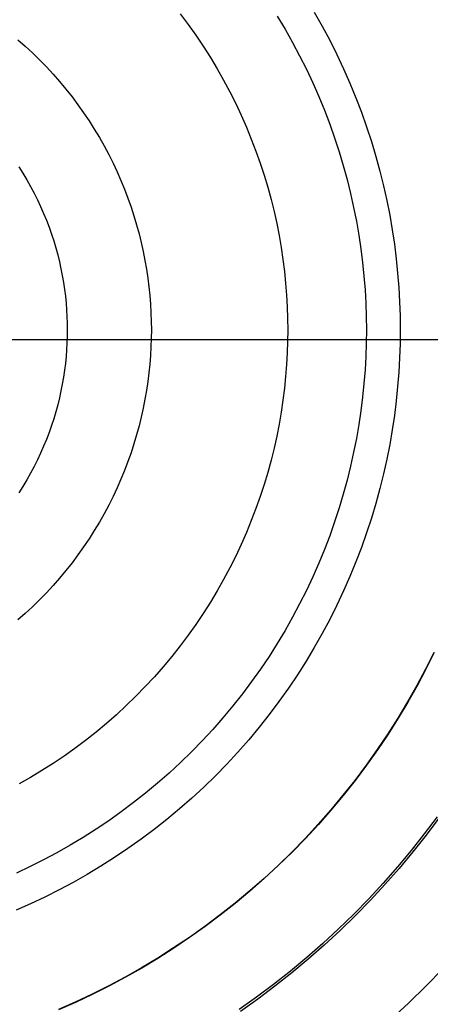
# Model space of a CAD drawing. Header units: millimetres. Extents: x -10.8 to 10.9, y -10.8 to 10.9.
# Tile 13 of 19: x 1.3 to 3.3, y -3.3 to 1.6. Entities that reach past the tile are written whole.
import ezdxf

# ---------------------------------------------------------------- set-up
doc = ezdxf.new("R2010")
doc.units = ezdxf.units.MM
doc.header["$MEASUREMENT"] = 0
doc.layers.add('Predefinito', color=5, linetype='Continuous')

msp = doc.modelspace()

# ---------------------------------------------------------------- linework, layer by layer
at = {"layer": 'Predefinito'}
for points in [[(2.0487, 1.61), (2.0882, 1.5573), (2.1263, 1.5037), (2.1629, 1.4492), (2.198, 1.394), (2.2316, 1.338), (2.2637, 1.2815), (2.2942, 1.2243), (2.3231, 1.1666), (2.3504, 1.1084), (2.3762, 1.0498), (2.4003, 0.9909), (2.4229, 0.9317), (2.4439, 0.8723), (2.4634, 0.8128), (2.4812, 0.7531), (2.4975, 0.6934), (2.5123, 0.6338), (2.5255, 0.5742), (2.5373, 0.5147), (2.5475, 0.4554), (2.5563, 0.3963), (2.5637, 0.3375), (2.5696, 0.279), (2.5742, 0.2209), (2.5775, 0.1632), (2.5794, 0.1059), (2.58, 0.0491)], [(2.7112, 1.6177), (2.7502, 1.5489), (2.7873, 1.4793), (2.8225, 1.409), (2.8558, 1.3382), (2.8871, 1.267), (2.9166, 1.1953), (2.944, 1.1233), (2.9696, 1.051), (2.9932, 0.9785), (3.015, 0.9059), (3.0348, 0.8332), (3.0528, 0.7606), (3.0689, 0.6881), (3.0832, 0.6157), (3.0957, 0.5435), (3.1064, 0.4716), (3.1153, 0.4001), (3.1226, 0.3289), (3.1282, 0.2581), (3.1321, 0.1879), (3.1344, 0.1182), (3.1352, 0.0491)], [(2.5282, 1.598), (2.5669, 1.5336), (2.6038, 1.4684), (2.6389, 1.4025), (2.6722, 1.3361), (2.7037, 1.2691), (2.7334, 1.2016), (2.7612, 1.1338), (2.7872, 1.0656), (2.8114, 0.9972), (2.8338, 0.9286), (2.8544, 0.8599), (2.8731, 0.7912), (2.8901, 0.7224), (2.9054, 0.6538), (2.9189, 0.5853), (2.9307, 0.517), (2.9409, 0.449), (2.9493, 0.3812), (2.9562, 0.3139), (2.9615, 0.2469), (2.9652, 0.1805), (2.9674, 0.1145), (2.9681, 0.0491)], [(1.2472, 1.4817), (1.2838, 1.4495), (1.3196, 1.4164), (1.3546, 1.3823), (1.3886, 1.3474), (1.4218, 1.3116), (1.454, 1.2749), (1.4851, 1.2375), (1.5153, 1.1994), (1.5444, 1.1605), (1.5725, 1.121), (1.5995, 1.0808), (1.6253, 1.0401), (1.6501, 0.9989), (1.6737, 0.9572), (1.6962, 0.9151), (1.7175, 0.8726), (1.7376, 0.8297), (1.7566, 0.7865), (1.7744, 0.7431), (1.7911, 0.6995), (1.8066, 0.6557), (1.8209, 0.6119), (1.834, 0.5679), (1.8461, 0.5239), (1.8569, 0.4799), (1.8667, 0.436), (1.8753, 0.3922), (1.8829, 0.3485), (1.8894, 0.3049), (1.8948, 0.2616), (1.8992, 0.2185), (1.9026, 0.1757), (1.9049, 0.1331), (1.9064, 0.0909), (1.9068, 0.0491)], [(1.2521, 0.8538), (1.2723, 0.822), (1.2916, 0.7899), (1.31, 0.7573), (1.3276, 0.7245), (1.3442, 0.6913), (1.3599, 0.6579), (1.3747, 0.6242), (1.3886, 0.5904), (1.4016, 0.5564), (1.4136, 0.5222), (1.4248, 0.488), (1.4351, 0.4537), (1.4444, 0.4194), (1.4529, 0.3851), (1.4605, 0.3509), (1.4673, 0.3167), (1.4732, 0.2826), (1.4782, 0.2486), (1.4825, 0.2148), (1.4859, 0.1812), (1.4885, 0.1478), (1.4904, 0.1146), (1.4915, 0.0817), (1.4918, 0.0491)], [(3.1352, 0.0491), (3.1344, -0.02), (3.1321, -0.0897), (3.1282, -0.16), (3.1226, -0.2307), (3.1153, -0.3019), (3.1064, -0.3734), (3.0957, -0.4453), (3.0832, -0.5175), (3.0689, -0.5899), (3.0528, -0.6624), (3.0348, -0.7351), (3.015, -0.8077), (2.9932, -0.8803), (2.9696, -0.9528), (2.944, -1.0251), (2.9166, -1.0971), (2.8871, -1.1688), (2.8558, -1.2401), (2.8225, -1.3109), (2.7873, -1.3811), (2.7502, -1.4507), (2.7112, -1.5195), (2.6703, -1.5876), (2.6276, -1.6548), (2.5831, -1.7211), (2.5367, -1.7864), (2.4886, -1.8505), (2.4388, -1.9136), (2.3873, -1.9754), (2.3341, -2.0359), (2.2794, -2.095), (2.2232, -2.1527), (2.1654, -2.209), (2.1063, -2.2637), (2.0458, -2.3168), (1.984, -2.3684), (1.921, -2.4182), (1.8568, -2.4663), (1.7915, -2.5126), (1.7253, -2.5572), (1.658, -2.5999), (1.59, -2.6408), (1.5211, -2.6798), (1.4515, -2.7169), (1.3813, -2.7521), (1.3105, -2.7854), (1.2392, -2.8167)], [(2.9681, 0.0491), (2.9674, -0.0163), (2.9652, -0.0823), (2.9615, -0.1487), (2.9562, -0.2157), (2.9493, -0.283), (2.9409, -0.3508), (2.9307, -0.4188), (2.9189, -0.4871), (2.9054, -0.5556), (2.8901, -0.6243), (2.8731, -0.693), (2.8544, -0.7617), (2.8338, -0.8304), (2.8114, -0.899), (2.7872, -0.9674), (2.7612, -1.0356), (2.7334, -1.1034), (2.7037, -1.1709), (2.6722, -1.2379), (2.6389, -1.3043), (2.6038, -1.3702), (2.5669, -1.4354), (2.5282, -1.4998), (2.4878, -1.5634), (2.4456, -1.6261), (2.4018, -1.6879), (2.3562, -1.7486), (2.3091, -1.8083), (2.2603, -1.8667), (2.21, -1.924), (2.1583, -1.98), (2.105, -2.0346), (2.0504, -2.0878), (1.9944, -2.1396), (1.9372, -2.1899), (1.8787, -2.2386), (1.819, -2.2858), (1.7583, -2.3313), (1.6966, -2.3752), (1.6338, -2.4173), (1.5702, -2.4578), (1.5058, -2.4965), (1.4406, -2.5334), (1.3748, -2.5685), (1.3083, -2.6018), (1.2413, -2.6333)], [(1.9068, 0.0491), (1.9064, 0.0072), (1.9049, -0.035), (1.9026, -0.0775), (1.8992, -0.1203), (1.8948, -0.1634), (1.8894, -0.2068), (1.8829, -0.2503), (1.8753, -0.294), (1.8667, -0.3378), (1.8569, -0.3818), (1.8461, -0.4257), (1.834, -0.4697), (1.8209, -0.5137), (1.8066, -0.5576), (1.7911, -0.6013), (1.7744, -0.6449), (1.7566, -0.6884), (1.7376, -0.7315), (1.7175, -0.7744), (1.6962, -0.8169), (1.6737, -0.859), (1.6501, -0.9007), (1.6253, -0.942), (1.5995, -0.9827), (1.5725, -1.0228), (1.5444, -1.0623), (1.5153, -1.1012), (1.4851, -1.1393), (1.454, -1.1767), (1.4218, -1.2134), (1.3886, -1.2492), (1.3546, -1.2841), (1.3196, -1.3182), (1.2838, -1.3513), (1.2472, -1.3835)], [(1.4918, 0.0491), (1.4915, 0.0165), (1.4904, -0.0165), (1.4885, -0.0496), (1.4859, -0.083), (1.4825, -0.1167), (1.4782, -0.1504), (1.4732, -0.1844), (1.4673, -0.2185), (1.4605, -0.2527), (1.4529, -0.2869), (1.4444, -0.3212), (1.4351, -0.3555), (1.4248, -0.3898), (1.4136, -0.424), (1.4016, -0.4582), (1.3886, -0.4922), (1.3747, -0.526), (1.3599, -0.5597), (1.3442, -0.5931), (1.3276, -0.6263), (1.31, -0.6592), (1.2916, -0.6917), (1.2723, -0.7238), (1.2521, -0.7556)], [(2.58, 0.0491), (2.5794, -0.0077), (2.5775, -0.065), (2.5742, -0.1227), (2.5696, -0.1808), (2.5637, -0.2393), (2.5563, -0.2981), (2.5475, -0.3572), (2.5373, -0.4165), (2.5255, -0.476), (2.5123, -0.5356), (2.4975, -0.5953), (2.4812, -0.6549), (2.4634, -0.7146), (2.4439, -0.7742), (2.4229, -0.8336), (2.4003, -0.8927), (2.3762, -0.9516), (2.3504, -1.0102), (2.3231, -1.0684), (2.2942, -1.1261), (2.2637, -1.1833), (2.2316, -1.2399), (2.198, -1.2958), (2.1629, -1.351), (2.1263, -1.4055), (2.0882, -1.4591), (2.0487, -1.5118), (2.0078, -1.5636), (1.9654, -1.6144), (1.9218, -1.6641), (1.8768, -1.7127), (1.8306, -1.7602), (1.7831, -1.8064), (1.7345, -1.8513), (1.6848, -1.895), (1.6341, -1.9373), (1.5823, -1.9783), (1.5295, -2.0178), (1.4759, -2.0559), (1.4215, -2.0925), (1.3662, -2.1276), (1.3103, -2.1612), (1.2537, -2.1932)], [(3.302, -1.5436), (3.2608, -1.6259), (3.2173, -1.7074), (3.1716, -1.788), (3.1238, -1.8678), (3.0737, -1.9465), (3.0215, -2.0241), (2.9673, -2.1005), (2.9109, -2.1757), (2.8526, -2.2495), (2.7922, -2.3219), (2.73, -2.3927), (2.6659, -2.462), (2.6, -2.5296), (2.5324, -2.5955), (2.4632, -2.6596), (2.3923, -2.7218), (2.3199, -2.7821), (2.2461, -2.8405), (2.171, -2.8968), (2.0945, -2.9511), (2.0169, -3.0033), (1.9382, -3.0533), (1.8585, -3.1012), (1.7778, -3.1469), (1.6963, -3.1903), (1.6141, -3.2315), (1.5312, -3.2705), (1.4477, -3.3072)], [(3.3033, -1.5443), (3.2621, -1.6266), (3.2186, -1.7081), (3.1729, -1.7888), (3.125, -1.8685), (3.075, -1.9473), (3.0228, -2.0249), (2.9685, -2.1014), (2.9121, -2.1766), (2.8537, -2.2504), (2.7934, -2.3228), (2.7311, -2.3937), (2.667, -2.463), (2.6011, -2.5307), (2.5334, -2.5966), (2.4641, -2.6607), (2.3933, -2.7229), (2.3209, -2.7833), (2.247, -2.8417), (2.1718, -2.898), (2.0954, -2.9523), (2.0177, -3.0045), (1.939, -3.0546), (1.8592, -3.1025), (1.7785, -3.1482), (1.697, -3.1916), (1.6147, -3.2329), (1.5318, -3.2719), (1.4483, -3.3086)], [(3.3172, -2.3559), (3.2542, -2.44), (3.1889, -2.5225), (3.1214, -2.6035), (3.0518, -2.6828), (2.9801, -2.7603), (2.9063, -2.8359), (2.8307, -2.9096), (2.7532, -2.9813), (2.6739, -3.051), (2.593, -3.1184), (2.5104, -3.1837), (2.4263, -3.2468), (2.3408, -3.3075)], [(3.326, -2.3623), (3.2628, -2.4466), (3.1974, -2.5294), (3.1297, -2.6106), (3.0599, -2.6901), (2.988, -2.7678), (2.9141, -2.8437), (2.8382, -2.9176), (2.7605, -2.9895), (2.6811, -3.0593), (2.5999, -3.1269), (2.5171, -3.1924), (2.4328, -3.2556), (2.347, -3.3165)], [(3.3453, -3.1071), (3.2625, -3.1921), (3.1775, -3.2749), (3.0904, -3.3554)]]:
    msp.add_lwpolyline(points, dxfattribs=at)
at = {"layer": 'Predefinito', "extrusion": (0, 1, 0)}
for points in [[(-9.753, 12.5953), (-9.8839, 12.0996), (-10.0014, 11.6006), (-10.1118, 11.0602), (-10.207, 10.5168), (-10.2894, 9.9712), (-10.3612, 9.424), (-10.4614, 8.4903), (-10.498, 8.0222), (-10.5231, 7.5533), (-10.535, 7.0851), (-10.5333, 6.6167), (-10.5175, 6.1489), (-10.4871, 5.6825), (-10.4442, 5.2326), (-10.2712, 3.8837), (-10.1722, 3.195), (-10.1312, 2.9674), (-10.1081, 2.8543), (-10.0829, 2.7419), (-10.0555, 2.6301), (-10.0255, 2.5192), (-9.9928, 2.4091), (-9.957, 2.2999), (-9.918, 2.1919), (-9.8755, 2.0849), (-9.8475, 2.0197), (-9.8182, 1.9551), (-9.7874, 1.891), (-9.7552, 1.8275), (-9.7217, 1.7646), (-9.6868, 1.7025), (-9.6505, 1.6412), (-9.6128, 1.5806), (-9.5738, 1.521), (-9.5335, 1.4622), (-9.4919, 1.4044), (-9.4489, 1.3476), (-9.4046, 1.2919), (-9.359, 1.2372), (-9.3121, 1.1838), (-9.2639, 1.1315), (-9.2281, 1.0943), (-9.1916, 1.0578), (-9.1544, 1.0219), (-9.1166, 0.9867), (-9.0392, 0.9183), (-8.9594, 0.8525), (-8.8774, 0.7894), (-8.7933, 0.7289), (-8.7071, 0.6711), (-8.6191, 0.6159), (-8.5293, 0.5633), (-8.4378, 0.5133), (-8.3448, 0.466), (-8.2504, 0.4212), (-8.1547, 0.3791), (-8.0578, 0.3395), (-7.9598, 0.3025), (-7.8609, 0.2681), (-7.7548, 0.2345), (-7.6479, 0.2042), (-7.5943, 0.1906), (-7.5404, 0.178), (-7.4864, 0.1665), (-7.4323, 0.1562), (-7.3781, 0.1471), (-7.3239, 0.1394), (-7.2695, 0.133), (-7.2151, 0.1281), (-7.1607, 0.1247), (-7.1063, 0.1229), (-7.0518, 0.1227), (-6.9974, 0.1242), (-6.9422, 0.1275), (-6.887, 0.1327), (-6.832, 0.1395), (-6.7771, 0.1481), (-6.7223, 0.1584), (-6.6677, 0.1703), (-6.6133, 0.1838), (-6.5592, 0.1989), (-6.5054, 0.2155), (-6.4519, 0.2336), (-6.3987, 0.2531), (-6.3459, 0.2741), (-6.2935, 0.2965), (-6.2415, 0.3202), (-6.19, 0.3452), (-6.139, 0.3714), (-6.0885, 0.3989), (-6.0385, 0.4276), (-5.9892, 0.4574), (-5.9404, 0.4884), (-5.8923, 0.5204), (-5.8449, 0.5535), (-5.7982, 0.5876), (-5.7522, 0.6227), (-5.707, 0.6587), (-5.6626, 0.6956), (-5.619, 0.7333), (-5.5762, 0.7719), (-5.5344, 0.8113), (-5.4935, 0.8514), (-5.4535, 0.8922), (-5.4145, 0.9337), (-5.3792, 0.9728), (-5.3447, 1.0124), (-5.311, 1.0525), (-5.2782, 1.0932), (-5.2149, 1.1759), (-5.1546, 1.2605), (-5.0971, 1.3467), (-5.0423, 1.4346), (-4.9899, 1.5238), (-4.94, 1.6145), (-4.8922, 1.7063), (-4.8464, 1.7992), (-4.8025, 1.8931), (-4.7603, 1.9878), (-4.6802, 2.1793), (-4.605, 2.3727), (-4.467, 2.7567), (-4.3393, 3.1432), (-3.7864, 4.9321), (-3.6696, 5.2688), (-3.6029, 5.4491), (-3.5321, 5.6283), (-3.4564, 5.8052), (-3.4164, 5.8924), (-3.3748, 5.9787), (-3.3314, 6.0639), (-3.2861, 6.1478), (-3.2388, 6.2304), (-3.1895, 6.3114), (-3.1378, 6.3908), (-3.0838, 6.4685), (-3.0273, 6.5442), (-2.998, 6.5813), (-2.9681, 6.6179), (-2.9135, 6.6813), (-2.8568, 6.743), (-2.7982, 6.8031), (-2.7377, 6.8615), (-2.6755, 6.9184), (-2.6117, 6.9737), (-2.5463, 7.0274), (-2.4796, 7.0796), (-2.4115, 7.1303), (-2.3422, 7.1795), (-2.2717, 7.2272), (-2.2003, 7.2736), (-2.128, 7.3186), (-2.0549, 7.3621), (-1.9068, 7.4453), (-1.8217, 7.4903), (-1.7359, 7.5335), (-1.6494, 7.5749), (-1.5622, 7.6143), (-1.4742, 7.6518), (-1.3854, 7.6871), (-1.2958, 7.7202), (-1.2053, 7.7511), (-1.1337, 7.7737), (-1.0617, 7.7948), (-0.9891, 7.8145), (-0.9162, 7.8328), (-0.8428, 7.8496), (-0.7691, 7.865), (-0.695, 7.879), (-0.6207, 7.8917), (-0.5461, 7.9029), (-0.4714, 7.9127), (-0.3965, 7.9212), (-0.3215, 7.9283), (-0.2465, 7.934), (-0.1714, 7.9384), (-0.0963, 7.9414), (-0.0213, 7.9431)], [(-10.1083, 12.5953), (-10.1632, 12.4302), (-10.2152, 12.2642), (-10.2637, 12.0971), (-10.3082, 11.9291), (-10.3546, 11.7321), (-10.3956, 11.5339), (-10.4321, 11.3348), (-10.4648, 11.1349), (-10.5747, 10.3301), (-10.7616, 8.8096), (-10.799, 8.4293), (-10.8295, 8.0489), (-10.8515, 7.6684), (-10.8634, 7.2877), (-10.8635, 6.8685), (-10.8509, 6.4492), (-10.8273, 6.0298), (-10.7941, 5.6104), (-10.7053, 4.772), (-10.5265, 3.4432), (-10.4864, 3.1986), (-10.441, 2.9554), (-10.3888, 2.7138), (-10.3596, 2.5937), (-10.328, 2.4741), (-10.294, 2.3552), (-10.2573, 2.2369), (-10.2177, 2.1193), (-10.1749, 2.0024), (-10.1412, 1.9162), (-10.1055, 1.8306), (-10.068, 1.7456), (-10.0286, 1.6615), (-9.9873, 1.5783), (-9.9441, 1.4961), (-9.8988, 1.4151), (-9.8516, 1.3354), (-9.8023, 1.2571), (-9.7509, 1.1803), (-9.6974, 1.1052), (-9.6419, 1.0318), (-9.5841, 0.9604), (-9.5242, 0.891), (-9.4621, 0.8237), (-9.4301, 0.7909), (-9.3977, 0.7587), (-9.3629, 0.7255), (-9.3275, 0.6929), (-9.2916, 0.661), (-9.255, 0.6297), (-9.1803, 0.569), (-9.1034, 0.5108), (-9.0246, 0.455), (-8.9439, 0.4015), (-8.8615, 0.3503), (-8.7775, 0.3013), (-8.6921, 0.2544), (-8.6054, 0.2097), (-8.5176, 0.1669), (-8.4286, 0.1262), (-8.3388, 0.0873), (-8.2482, 0.0503), (-8.157, 0.015), (-8.0652, -0.0185), (-7.959, -0.055), (-7.8523, -0.089), (-7.745, -0.12), (-7.6371, -0.1478), (-7.5829, -0.1603), (-7.5286, -0.1718), (-7.4741, -0.1824), (-7.4195, -0.1919), (-7.3647, -0.2003), (-7.3097, -0.2075), (-7.2545, -0.2136), (-7.1991, -0.2184), (-7.1518, -0.2215), (-7.1043, -0.2236), (-7.0568, -0.2248), (-7.0092, -0.2251), (-6.9616, -0.2244), (-6.914, -0.2227), (-6.8664, -0.2201), (-6.8189, -0.2165), (-6.7715, -0.2119), (-6.7242, -0.2063), (-6.677, -0.1997), (-6.63, -0.1922), (-6.5831, -0.1836), (-6.5365, -0.174), (-6.4902, -0.1634), (-6.4441, -0.1518), (-6.4032, -0.1405), (-6.3626, -0.1285), (-6.3222, -0.1156), (-6.2821, -0.102), (-6.2422, -0.0877), (-6.2026, -0.0726), (-6.1633, -0.0568), (-6.1243, -0.0403), (-6.047, -0.0053), (-5.9709, 0.0323), (-5.896, 0.0724), (-5.8223, 0.1147), (-5.7508, 0.1587), (-5.6805, 0.2047), (-5.6116, 0.2526), (-5.5439, 0.3025), (-5.4776, 0.3542), (-5.4127, 0.4077), (-5.3492, 0.4629), (-5.2871, 0.5197), (-5.2265, 0.5781), (-5.1673, 0.638), (-5.1097, 0.6994), (-5.0536, 0.7621), (-4.999, 0.8261), (-4.9461, 0.8913), (-4.8948, 0.9577), (-4.8452, 1.0252), (-4.7851, 1.1115), (-4.7276, 1.1994), (-4.6725, 1.2886), (-4.6196, 1.3792), (-4.5689, 1.4711), (-4.5201, 1.5641), (-4.4732, 1.6581), (-4.428, 1.7531), (-4.3423, 1.9455), (-4.2618, 2.1405), (-4.1123, 2.5353), (-3.4161, 4.6027), (-3.2812, 4.9799), (-3.1352, 5.3557), (-3.0796, 5.4893), (-3.0214, 5.622), (-2.96, 5.753), (-2.9279, 5.8175), (-2.8947, 5.8814), (-2.8603, 5.9445), (-2.8247, 6.0066), (-2.7877, 6.0677), (-2.7493, 6.1278), (-2.7095, 6.1866), (-2.668, 6.2442), (-2.6249, 6.3003), (-2.58, 6.355), (-2.5529, 6.3863), (-2.5252, 6.417), (-2.4969, 6.4472), (-2.468, 6.4769), (-2.4385, 6.5061), (-2.4085, 6.5348), (-2.3469, 6.5907), (-2.2834, 6.6447), (-2.218, 6.6969), (-2.1508, 6.7473), (-2.0821, 6.796), (-2.012, 6.8431), (-1.9405, 6.8886), (-1.8679, 6.9326), (-1.7942, 6.9752), (-1.7196, 7.0164), (-1.6443, 7.0562), (-1.4918, 7.1323), (-1.3681, 7.19), (-1.2434, 7.2442), (-1.1176, 7.2945), (-1.0543, 7.3179), (-0.9907, 7.3401), (-0.9268, 7.3611), (-0.8626, 7.3806), (-0.798, 7.3987), (-0.7332, 7.4154), (-0.668, 7.4304), (-0.6024, 7.4438), (-0.5365, 7.4555), (-0.4703, 7.4654), (-0.4152, 7.4722), (-0.3599, 7.4778), (-0.3044, 7.4821), (-0.2488, 7.4854), (-0.1931, 7.4875), (-0.1374, 7.4885), (-0.0818, 7.4886), (-0.0261, 7.4876)]]:
    msp.add_lwpolyline(points, dxfattribs=at)

doc.saveas('drawing.dxf')
